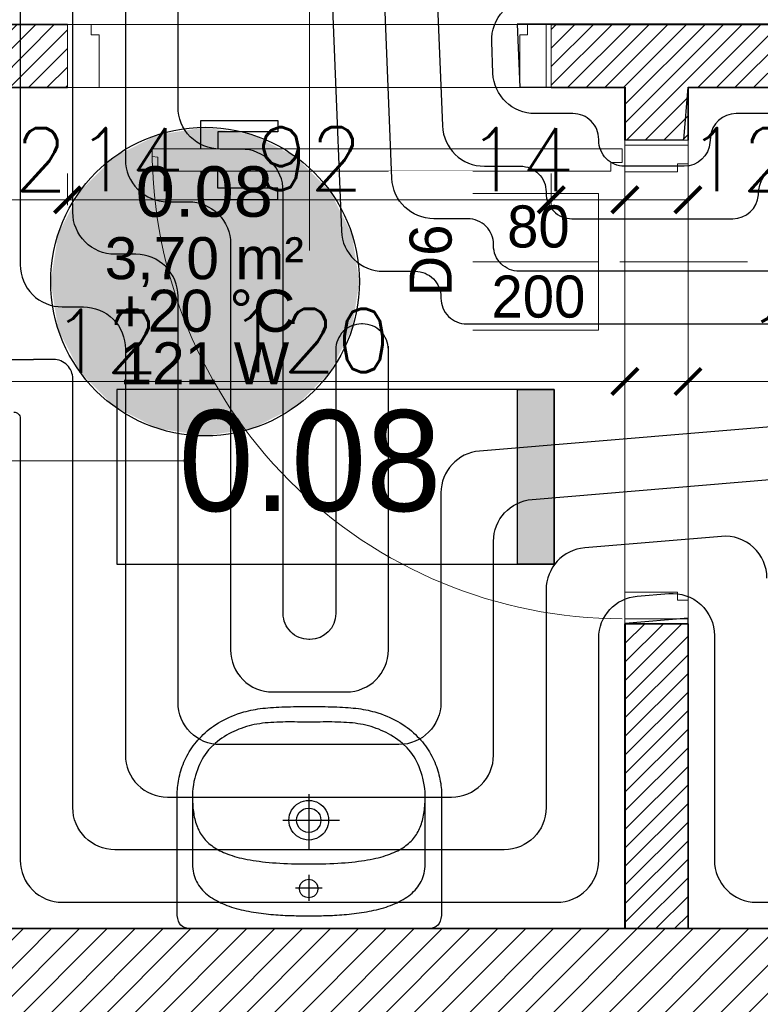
# Model space of a CAD drawing. Header units: millimetres. Extents: x -740 to 33545, y -26688 to 22494.
# Tile 182 of 256: x 11608 to 11749, y 10820 to 11007. Entities that reach past the tile are written whole.
import ezdxf
from ezdxf.enums import TextEntityAlignment as Align
from ezdxf.lldxf.tags import DXFTag

# ---------------------------------------------------------------- set-up
doc = ezdxf.new("R2010")
doc.units = ezdxf.units.MM
doc.header["$MEASUREMENT"] = 0
doc.layers.get('Defpoints').update_dxf_attribs({"color": 252})
for name, color, linetype, lineweight in [('A_istniejące ściany', 252, 'Continuous', 35), ('A_l.przerywana', 252, 'ICAD_ISO03W100', 9), ('A_opisy', 252, 'Continuous', 15), ('A_projektowane sciany', 252, 'Continuous', 35), ('l.wypełnien', 252, 'Continuous', 5), ('szraf1', 252, 'Continuous', 5), ('wymiarowanie', 252, 'Continuous', 9)]:
    doc.layers.add(name, color=color, linetype=linetype, lineweight=lineweight)
for name, color, linetype, lineweight, true_color in [('IS_Przyłącze (zasilające)', 1, 'Continuous', 25, 0xff0000), ('IS_Room (Automatic)', 7, 'Continuous', 25, 0x000000), ('IS_Strefa podłóg', 7, 'Continuous', 25, 0x008000), ('IS_Wężownica OChP', 7, 'Continuous', 25, 0x800080)]:
    doc.layers.add(name, color=color, linetype=linetype, lineweight=lineweight, true_color=true_color)
for name, color, linetype in [('stolarka', 252, 'Continuous'), ('tabelki opis', 252, 'Continuous'), ('WYPOSAŻENIE', 252, 'Continuous')]:
    doc.layers.add(name, color=color, linetype=linetype)
doc.styles.add('Arial_____', font='arial.ttf')
doc.styles.add('styl2', font='simplex.shx')
tags = doc.linetypes.add('ICAD_ISO03W100', pattern=[30, 12, -18]).pattern_tags.tags
tags[6:7] = [DXFTag(74, 4), DXFTag(75, 0), DXFTag(340, '0'), DXFTag(46, 1.0), DXFTag(50, 0.0), DXFTag(44, 0.0), DXFTag(45, 0.0)]
tags[4:5] = [DXFTag(74, 4), DXFTag(75, 0), DXFTag(340, '0'), DXFTag(46, 1.0), DXFTag(50, 0.0), DXFTag(44, 0.0), DXFTag(45, 0.0)]
doc.dimstyles.new('Skala 1-50', dxfattribs={"dimtxt": 12, "dimasz": 5, "dimexe": 1, "dimexo": 1, "dimgap": 1.5, "dimtad": 1, "dimdec": 1, "dimrnd": 0.5, "dimtxsty": 'styl2', "dimblk": 'ARCHTICK', "dimcen": 5, "dimadec": 0, "dimazin": 0, "dimtfac": 1, "dimtdec": 1, "dimtmove": 1, "dimatfit": 3, "dimldrblk": 'ARCHTICK', "dimfxl": 0, "dimlwd": -1, "dimlwe": -1, "dimarcsym": 0})

# ---------------------------------------------------------------- blocks, each defined once
blk = doc.blocks.new('zw$1165')
at = {"layer": 'WYPOSAŻENIE', "color": 0}
for points in [[(25.14, 42.24), (24.52, 42.24), (23.91, 42.24), (23.31, 42.24), (22.72, 42.23), (22.13, 42.23), (21.56, 42.22), (20.99, 42.2), (20.44, 42.19), (19.89, 42.17), (19.35, 42.15), (18.82, 42.12), (18.3, 42.09), (17.78, 42.05), (17.28, 42.01), (16.78, 41.96), (16.3, 41.91), (15.82, 41.85), (15.35, 41.78), (14.89, 41.71), (14.43, 41.63), (13.99, 41.54), (13.55, 41.44), (13.12, 41.33), (12.7, 41.22), (12.7, 41.22), (12.09, 41.03), (11.51, 40.84), (10.93, 40.63), (10.38, 40.4), (9.84, 40.17), (9.32, 39.92), (8.81, 39.67), (8.32, 39.4), (7.85, 39.12), (7.39, 38.84), (6.95, 38.54), (6.52, 38.23), (6.11, 37.92), (5.72, 37.6), (5.34, 37.27), (4.97, 36.93), (4.62, 36.58), (4.28, 36.23), (3.96, 35.87), (3.65, 35.51), (3.36, 35.14), (3.08, 34.76), (2.81, 34.39), (2.56, 34), (2.32, 33.62), (2.09, 33.23), (1.88, 32.83), (1.67, 32.44), (1.48, 32.04), (1.31, 31.64), (1.14, 31.24), (0.99, 30.84), (0.85, 30.44), (0.72, 30.03), (0.6, 29.63), (0.49, 29.23), (0.4, 28.83), (0.31, 28.43), (0.24, 28.03), (0.17, 27.64), (0.12, 27.25), (0.08, 26.86), (0.04, 26.47), (0.02, 26.09), (0, 25.72), (0, 25.34), (0, 25.34), (0, 3.19), (0.03, 2.5), (0.11, 1.9), (0.25, 1.4), (0.44, 0.99), (0.7, 0.66), (1.01, 0.4), (1.39, 0.22), (1.82, 0.09), (2.33, 0.02), (2.89, 0), (25.14, 0), (47.39, 0), (47.96, 0.02), (48.46, 0.09), (48.9, 0.22), (49.28, 0.4), (49.59, 0.66), (49.84, 0.99), (50.04, 1.4), (50.18, 1.9), (50.26, 2.5), (50.29, 3.19), (50.29, 25.34), (50.28, 25.72), (50.27, 26.09), (50.24, 26.47), (50.21, 26.86), (50.17, 27.25), (50.11, 27.64), (50.05, 28.03), (49.98, 28.43), (49.89, 28.83), (49.79, 29.23), (49.69, 29.63), (49.57, 30.03), (49.44, 30.44), (49.3, 30.84), (49.15, 31.24), (48.98, 31.64), (48.8, 32.04), (48.61, 32.44), (48.41, 32.83), (48.2, 33.23), (47.97, 33.62), (47.73, 34), (47.48, 34.39), (47.21, 34.76), (46.93, 35.14), (46.63, 35.51), (46.33, 35.87), (46, 36.23), (45.67, 36.58), (45.32, 36.93), (44.95, 37.27), (44.57, 37.6), (44.17, 37.92), (43.76, 38.23), (43.34, 38.54), (42.9, 38.84), (42.44, 39.12), (41.96, 39.4), (41.48, 39.67), (40.97, 39.92), (40.45, 40.17), (39.91, 40.4), (39.35, 40.63), (38.78, 40.84), (38.19, 41.03), (37.59, 41.22), (37.59, 41.22), (37.16, 41.33), (36.74, 41.44), (36.3, 41.54), (35.85, 41.63), (35.4, 41.71), (34.94, 41.78), (34.47, 41.85), (33.99, 41.91), (33.5, 41.96), (33.01, 42.01), (32.5, 42.05), (31.99, 42.09), (31.47, 42.12), (30.94, 42.15), (30.4, 42.17), (29.85, 42.19), (29.3, 42.2), (28.73, 42.22), (28.15, 42.23), (27.57, 42.23), (26.98, 42.24), (26.38, 42.24), (25.76, 42.24), (25.14, 42.24), (25.14, 42.24)], [(25.25, 39.29), (25.78, 39.29), (26.31, 39.3), (26.86, 39.3), (27.41, 39.3), (27.96, 39.31), (28.52, 39.31), (29.08, 39.31), (29.65, 39.31), (30.21, 39.3), (30.77, 39.29), (31.33, 39.27), (31.89, 39.24), (32.45, 39.21), (32.99, 39.17), (33.53, 39.12), (34.07, 39.06), (34.59, 38.99), (35.1, 38.9), (35.61, 38.8), (36.12, 38.69), (36.61, 38.56), (37.11, 38.42), (37.6, 38.27), (38.08, 38.1), (38.56, 37.92), (39.04, 37.72), (39.51, 37.51), (39.97, 37.28), (40.43, 37.04), (40.88, 36.78), (41.33, 36.51), (41.77, 36.22), (42.21, 35.91), (42.64, 35.58), (43.06, 35.24), (43.92, 34.42), (44.3, 33.99), (44.65, 33.56), (44.97, 33.12), (45.27, 32.67), (45.54, 32.21), (45.8, 31.73), (46.03, 31.25), (46.24, 30.75), (46.44, 30.24), (46.62, 29.71), (46.79, 29.16), (46.94, 28.6), (47.09, 28.02), (47.2, 27.34), (47.29, 26.67), (47.35, 26), (47.38, 25.32), (47.38, 12.31), (47.36, 11.84), (47.32, 11.39), (47.25, 10.96), (47.17, 10.54), (47.06, 10.13), (46.93, 9.74), (46.77, 9.36), (46.6, 8.99), (46.41, 8.64), (46.2, 8.3), (45.97, 7.97), (45.73, 7.65), (45.47, 7.35), (45.19, 7.06), (44.89, 6.78), (44.58, 6.51), (44.26, 6.26), (43.92, 6.01), (43.57, 5.78), (43.21, 5.55), (42.83, 5.34), (42.45, 5.14), (42.05, 4.94), (41.64, 4.76), (41.23, 4.58), (40.81, 4.42), (40.37, 4.26), (39.93, 4.11), (39.49, 3.97), (39.04, 3.84), (38.58, 3.72), (38.12, 3.6), (37.65, 3.49), (37.18, 3.39), (36.71, 3.3), (36.23, 3.21), (35.76, 3.13), (35.28, 3.05), (34.8, 2.98), (34.33, 2.92), (33.85, 2.86), (33.38, 2.8), (32.91, 2.76), (32.44, 2.71), (31.97, 2.67), (31.51, 2.64), (31.06, 2.61), (30.61, 2.58), (30.16, 2.56), (29.73, 2.53), (29.3, 2.52), (28.88, 2.5), (28.46, 2.49), (28.06, 2.48), (27.67, 2.47), (27.28, 2.47), (26.91, 2.46), (26.55, 2.46), (26.21, 2.46), (25.87, 2.46), (25.55, 2.46), (25.25, 2.46), (25.25, 2.46), (24.94, 2.46), (24.63, 2.46), (24.29, 2.46), (23.95, 2.46), (23.59, 2.46), (23.22, 2.47), (22.83, 2.47), (22.44, 2.48), (22.04, 2.49), (21.62, 2.5), (21.2, 2.52), (20.77, 2.53), (20.34, 2.56), (19.89, 2.58), (19.44, 2.61), (18.99, 2.64), (18.53, 2.67), (18.06, 2.71), (17.59, 2.76), (17.12, 2.8), (16.65, 2.86), (16.17, 2.92), (15.69, 2.98), (15.22, 3.05), (14.74, 3.13), (14.26, 3.21), (13.79, 3.3), (13.32, 3.39), (12.85, 3.49), (12.38, 3.6), (11.92, 3.72), (11.46, 3.84), (11.01, 3.97), (10.56, 4.11), (10.13, 4.26), (9.69, 4.42), (9.27, 4.58), (8.85, 4.76), (8.45, 4.94), (8.05, 5.14), (7.67, 5.34), (7.29, 5.55), (6.93, 5.78), (6.58, 6.01), (6.24, 6.26), (5.92, 6.51), (5.61, 6.78), (5.31, 7.06), (5.03, 7.35), (4.77, 7.65), (4.52, 7.97), (4.3, 8.3), (4.09, 8.64), (3.9, 8.99), (3.72, 9.36), (3.57, 9.74), (3.44, 10.13), (3.33, 10.54), (3.25, 10.96), (3.18, 11.39), (3.14, 11.84), (3.12, 12.31), (3.12, 12.31), (3.12, 25.32), (3.15, 26), (3.21, 26.67), (3.29, 27.34), (3.41, 28.02), (3.56, 28.6), (3.71, 29.16), (3.88, 29.71), (4.06, 30.24), (4.26, 30.75), (4.47, 31.25), (4.7, 31.73), (4.96, 32.21), (5.23, 32.67), (5.53, 33.12), (5.85, 33.56), (6.2, 33.99), (6.57, 34.42), (7.43, 35.24), (7.86, 35.58), (8.29, 35.91), (8.73, 36.22), (9.17, 36.51), (9.62, 36.78), (10.07, 37.04), (10.53, 37.28), (10.99, 37.51), (11.46, 37.72), (11.94, 37.92), (12.42, 38.1), (12.9, 38.27), (13.39, 38.42), (13.88, 38.56), (14.38, 38.69), (14.89, 38.8), (15.4, 38.9), (15.91, 38.99), (16.43, 39.06), (16.96, 39.12), (17.51, 39.17), (18.05, 39.21), (18.61, 39.24), (19.16, 39.27), (19.73, 39.29), (20.29, 39.3), (20.85, 39.31), (21.42, 39.31), (21.98, 39.31), (22.54, 39.31), (23.09, 39.3), (23.64, 39.3), (24.19, 39.3), (24.72, 39.29), (25.25, 39.29)], [(25.25, 12.31), (24.4, 12.31), (23.58, 12.32), (22.77, 12.34), (21.99, 12.36), (21.22, 12.38), (20.48, 12.42), (19.75, 12.45), (19.05, 12.5), (18.36, 12.55), (17.7, 12.6), (17.05, 12.67), (16.42, 12.73), (15.81, 12.81), (15.22, 12.89), (14.64, 12.98), (14.09, 13.07), (13.55, 13.17), (13.03, 13.27), (12.52, 13.38), (12.03, 13.5), (11.56, 13.62), (11.1, 13.75), (10.66, 13.89), (10.24, 14.03), (9.83, 14.18), (9.43, 14.33), (9.05, 14.49), (8.69, 14.66), (8.34, 14.83), (8, 15.01), (7.68, 15.19), (7.37, 15.38), (7.07, 15.58), (6.79, 15.79), (6.52, 16), (6.26, 16.21), (6.01, 16.44), (5.78, 16.67), (5.56, 16.9), (5.35, 17.15), (5.15, 17.4), (4.96, 17.65), (4.79, 17.91), (4.62, 18.18), (4.46, 18.46), (4.32, 18.74), (4.18, 19.03), (4.06, 19.32), (3.94, 19.62), (3.83, 19.93), (3.73, 20.24), (3.64, 20.56), (3.56, 20.89), (3.48, 21.23), (3.42, 21.57), (3.36, 21.91), (3.31, 22.27), (3.26, 22.63), (3.22, 23), (3.19, 23.37), (3.17, 23.75), (3.15, 24.14), (3.13, 24.54), (3.13, 24.94), (3.12, 25.34)], [(25.26, 16.85), (25.77, 16.89), (26.26, 16.99), (26.72, 17.15), (27.16, 17.37), (27.56, 17.64), (27.92, 17.96), (28.24, 18.32), (28.51, 18.72), (28.73, 19.16), (28.89, 19.62), (28.99, 20.11), (29.03, 20.63), (28.99, 21.14), (28.89, 21.63), (28.73, 22.09), (28.51, 22.53), (28.24, 22.93), (27.92, 23.29), (27.56, 23.61), (27.16, 23.88), (26.72, 24.1), (26.26, 24.26), (25.77, 24.36), (25.26, 24.4), (24.75, 24.36), (24.26, 24.26), (23.79, 24.1), (23.36, 23.88), (22.95, 23.61), (22.59, 23.29), (22.27, 22.93), (22, 22.53), (21.78, 22.09), (21.62, 21.63), (21.52, 21.14), (21.49, 20.63), (21.52, 20.11), (21.62, 19.62), (21.78, 19.16), (22, 18.72), (22.27, 18.32), (22.59, 17.96), (22.95, 17.64), (23.36, 17.37), (23.79, 17.15), (24.26, 16.99), (24.75, 16.89), (25.26, 16.85)], [(47.38, 25.34), (47.37, 24.94), (47.37, 24.54), (47.35, 24.14), (47.33, 23.75), (47.31, 23.37), (47.28, 23), (47.24, 22.63), (47.19, 22.27), (47.14, 21.91), (47.08, 21.57), (47.02, 21.23), (46.94, 20.89), (46.86, 20.56), (46.77, 20.24), (46.67, 19.93), (46.56, 19.62), (46.44, 19.32), (46.32, 19.03), (46.18, 18.74), (46.04, 18.46), (45.88, 18.18), (45.71, 17.91), (45.54, 17.65), (45.35, 17.4), (45.15, 17.15), (44.94, 16.9), (44.72, 16.67), (44.49, 16.44), (44.24, 16.21), (43.98, 16), (43.71, 15.79), (43.43, 15.58), (43.13, 15.38), (42.82, 15.19), (42.5, 15.01), (42.16, 14.83), (41.81, 14.66), (41.45, 14.49), (41.07, 14.33), (40.67, 14.18), (40.26, 14.03), (39.84, 13.89), (39.4, 13.75), (38.94, 13.62), (38.47, 13.5), (37.98, 13.38), (37.47, 13.27), (36.95, 13.17), (36.41, 13.07), (35.85, 12.98), (35.28, 12.89), (34.69, 12.81), (34.08, 12.73), (33.45, 12.67), (32.8, 12.6), (32.14, 12.55), (31.45, 12.5), (30.75, 12.45), (30.02, 12.42), (29.28, 12.38), (28.51, 12.36), (27.73, 12.34), (26.92, 12.32), (26.1, 12.31), (25.25, 12.31)], [(25.26, 25.56), (25.26, 15)], [(25.26, 18.31), (25.79, 18.37), (26.27, 18.55), (26.7, 18.82), (27.06, 19.18), (27.33, 19.61), (27.51, 20.1), (27.57, 20.63), (27.51, 21.15), (27.33, 21.64), (27.06, 22.07), (26.7, 22.43), (26.27, 22.7), (25.79, 22.88), (25.26, 22.94), (24.73, 22.88), (24.24, 22.7), (23.81, 22.43), (23.45, 22.07), (23.18, 21.64), (23.01, 21.15), (22.94, 20.63), (22.94, 20.63), (23.01, 20.1), (23.18, 19.61), (23.45, 19.18), (23.81, 18.82), (24.24, 18.55), (24.73, 18.37), (25.26, 18.31), (25.26, 18.31)], [(30.17, 20.65), (19.42, 20.65)], [(25.26, 5.87), (25.81, 5.96), (26.3, 6.21), (26.68, 6.59), (26.93, 7.08), (27.02, 7.63), (26.93, 8.19), (26.68, 8.67), (26.3, 9.05), (25.81, 9.3), (25.26, 9.39), (24.7, 9.3), (24.22, 9.05), (23.84, 8.67), (23.59, 8.19), (23.5, 7.63), (23.59, 7.08), (23.84, 6.59), (24.22, 6.21), (24.7, 5.96), (25.26, 5.87)], [(25.25, 10.21), (25.25, 5.27)], [(22.71, 7.72), (27.8, 7.72)]]:
    blk.add_lwpolyline(points, dxfattribs=at)
blk = doc.blocks.new('_ArchTick')
at = {"color": 0, "linetype": 'ByBlock', "const_width": 0.15}
blk.add_lwpolyline([(-0.5, -0.5), (0.5, 0.5)], dxfattribs=at)
blk = doc.blocks.new('*D1420')
at = {"layer": 'Defpoints', "color": 0}
for p in [(11602.93, 10938.4), (11590.93, 10925.2), (11602.93, 10925.52)]:
    blk.add_point(p, dxfattribs=at)
at = {"layer": 'wymiarowanie', "color": 0}
for p, q in [((11590.93, 10933.4), (11590.93, 10939.4)), ((11602.93, 10933.4), (11602.93, 10939.4)), ((11590.93, 10938.4), (11602.93, 10938.4)), ((11602.93, 10938.4), (11633.39, 10938.4))]:
    blk.add_line(p, q, dxfattribs=at)
at = {"layer": 'wymiarowanie', "color": 0, "xscale": 5, "yscale": 5, "zscale": 5, "rotation": 180}
blk.add_blockref('_ArchTick', (11590.93, 10938.4), dxfattribs=at)
at = {"layer": 'wymiarowanie', "color": 0, "xscale": 5, "yscale": 5, "zscale": 5}
blk.add_blockref('_ArchTick', (11602.93, 10938.4), dxfattribs=at)
at = {"layer": 'wymiarowanie', "color": 0, "insert": (11624.13, 10946.05), "char_height": 12, "attachment_point": 5, "style": 'styl2'}
blk.add_mtext('12', dxfattribs=at)
blk = doc.blocks.new('*D1421')
at = {"layer": 'Defpoints', "color": 0}
for p in [(11722.93, 10938.4), (11722.93, 10928.19), (11602.93, 10925.52)]:
    blk.add_point(p, dxfattribs=at)
at = {"layer": 'wymiarowanie', "color": 0}
for p, q in [((11602.93, 10933.4), (11602.93, 10939.4)), ((11722.93, 10933.4), (11722.93, 10939.4)), ((11602.93, 10938.4), (11722.93, 10938.4))]:
    blk.add_line(p, q, dxfattribs=at)
at = {"layer": 'wymiarowanie', "color": 0, "xscale": 5, "yscale": 5, "zscale": 5, "rotation": 180}
blk.add_blockref('_ArchTick', (11602.93, 10938.4), dxfattribs=at)
at = {"layer": 'wymiarowanie', "color": 0, "xscale": 5, "yscale": 5, "zscale": 5}
blk.add_blockref('_ArchTick', (11722.93, 10938.4), dxfattribs=at)
at = {"layer": 'wymiarowanie', "color": 0, "insert": (11662.93, 10946.2), "char_height": 12, "attachment_point": 5, "style": 'styl2'}
blk.add_mtext('120', dxfattribs=at)
blk = doc.blocks.new('*D1422')
at = {"layer": 'Defpoints', "color": 0}
for p in [(11734.93, 10938.4), (11722.93, 10928.19), (11734.93, 10920.47)]:
    blk.add_point(p, dxfattribs=at)
at = {"layer": 'wymiarowanie', "color": 0}
for p, q in [((11722.93, 10933.4), (11722.93, 10939.4)), ((11734.93, 10933.4), (11734.93, 10939.4)), ((11722.93, 10938.4), (11734.93, 10938.4)), ((11734.93, 10938.4), (11765.39, 10938.4))]:
    blk.add_line(p, q, dxfattribs=at)
at = {"layer": 'wymiarowanie', "color": 0, "xscale": 5, "yscale": 5, "zscale": 5, "rotation": 180}
blk.add_blockref('_ArchTick', (11722.93, 10938.4), dxfattribs=at)
at = {"layer": 'wymiarowanie', "color": 0, "xscale": 5, "yscale": 5, "zscale": 5}
blk.add_blockref('_ArchTick', (11734.93, 10938.4), dxfattribs=at)
at = {"layer": 'wymiarowanie', "color": 0, "insert": (11756.13, 10946.05), "char_height": 12, "attachment_point": 5, "style": 'styl2'}
blk.add_mtext('12', dxfattribs=at)
blk = doc.blocks.new('*D1423')
at = {"layer": 'Defpoints', "color": 0}
for p in [(11839.15, 10938.4), (11734.93, 10920.47), (11839.15, 10919.32)]:
    blk.add_point(p, dxfattribs=at)
at = {"layer": 'wymiarowanie', "color": 0}
for p, q in [((11734.93, 10933.4), (11734.93, 10939.4)), ((11839.15, 10933.4), (11839.15, 10939.4)), ((11734.93, 10938.4), (11794.41, 10938.4)), ((11839.15, 10938.4), (11822.35, 10938.4))]:
    blk.add_line(p, q, dxfattribs=at)
at = {"layer": 'wymiarowanie', "color": 0, "xscale": 5, "yscale": 5, "zscale": 5, "rotation": 180}
blk.add_blockref('_ArchTick', (11734.93, 10938.4), dxfattribs=at)
at = {"layer": 'wymiarowanie', "color": 0, "xscale": 5, "yscale": 5, "zscale": 5}
blk.add_blockref('_ArchTick', (11839.15, 10938.4), dxfattribs=at)
at = {"layer": 'wymiarowanie', "color": 0, "insert": (11808.38, 10946.2), "char_height": 12, "attachment_point": 5, "style": 'styl2'}
blk.add_mtext('104', dxfattribs=at)
blk = doc.blocks.new('*D2679')
at = {"layer": 'Defpoints', "color": 0}
for p in [(11590.93, 10994.32), (11602.93, 10994.32), (11602.93, 10972.96)]:
    blk.add_point(p, dxfattribs=at)
at = {"layer": 'wymiarowanie', "color": 0}
for p, q in [((11590.93, 10977.96), (11590.93, 10971.96)), ((11602.93, 10977.96), (11602.93, 10971.96)), ((11590.93, 10972.96), (11602.93, 10972.96))]:
    blk.add_line(p, q, dxfattribs=at)
at = {"layer": 'wymiarowanie', "color": 0, "xscale": 5, "yscale": 5, "zscale": 5, "rotation": 180}
blk.add_blockref('_ArchTick', (11590.93, 10972.96), dxfattribs=at)
at = {"layer": 'wymiarowanie', "color": 0, "xscale": 5, "yscale": 5, "zscale": 5}
blk.add_blockref('_ArchTick', (11602.93, 10972.96), dxfattribs=at)
at = {"layer": 'wymiarowanie', "color": 0, "insert": (11606.74, 10980.61), "char_height": 12, "attachment_point": 5, "style": 'styl2'}
blk.add_mtext('12', dxfattribs=at)
blk = doc.blocks.new('*D2680')
at = {"layer": 'Defpoints', "color": 0}
for p in [(11602.93, 10994.32), (11616.93, 10994.32), (11616.93, 10972.96)]:
    blk.add_point(p, dxfattribs=at)
at = {"layer": 'wymiarowanie', "color": 0}
for p, q in [((11602.93, 10977.96), (11602.93, 10971.96)), ((11616.93, 10977.96), (11616.93, 10971.96)), ((11602.93, 10972.96), (11616.93, 10972.96))]:
    blk.add_line(p, q, dxfattribs=at)
at = {"layer": 'wymiarowanie', "color": 0, "xscale": 5, "yscale": 5, "zscale": 5, "rotation": 180}
blk.add_blockref('_ArchTick', (11602.93, 10972.96), dxfattribs=at)
at = {"layer": 'wymiarowanie', "color": 0, "xscale": 5, "yscale": 5, "zscale": 5}
blk.add_blockref('_ArchTick', (11616.93, 10972.96), dxfattribs=at)
at = {"layer": 'wymiarowanie', "color": 0, "insert": (11628.83, 10980.61), "char_height": 12, "attachment_point": 5, "style": 'styl2'}
blk.add_mtext('14', dxfattribs=at)
blk = doc.blocks.new('*D2681')
at = {"layer": 'Defpoints', "color": 0}
for p in [(11616.93, 10994.32), (11708.93, 10994.32), (11708.93, 10972.96)]:
    blk.add_point(p, dxfattribs=at)
at = {"layer": 'wymiarowanie', "color": 0}
for p, q in [((11616.93, 10977.96), (11616.93, 10971.96)), ((11708.93, 10977.96), (11708.93, 10971.96)), ((11616.93, 10972.96), (11708.93, 10972.96))]:
    blk.add_line(p, q, dxfattribs=at)
at = {"layer": 'wymiarowanie', "color": 0, "xscale": 5, "yscale": 5, "zscale": 5, "rotation": 180}
blk.add_blockref('_ArchTick', (11616.93, 10972.96), dxfattribs=at)
at = {"layer": 'wymiarowanie', "color": 0, "xscale": 5, "yscale": 5, "zscale": 5}
blk.add_blockref('_ArchTick', (11708.93, 10972.96), dxfattribs=at)
at = {"layer": 'wymiarowanie', "color": 0, "insert": (11662.93, 10980.76), "char_height": 12, "attachment_point": 5, "style": 'styl2'}
blk.add_mtext('92', dxfattribs=at)
blk = doc.blocks.new('*D2682')
at = {"layer": 'Defpoints', "color": 0}
for p in [(11708.93, 10994.32), (11722.93, 10994.32), (11722.93, 10972.96)]:
    blk.add_point(p, dxfattribs=at)
at = {"layer": 'wymiarowanie', "color": 0}
for p, q in [((11708.93, 10977.96), (11708.93, 10971.96)), ((11722.93, 10977.96), (11722.93, 10971.96)), ((11708.93, 10972.96), (11722.93, 10972.96))]:
    blk.add_line(p, q, dxfattribs=at)
at = {"layer": 'wymiarowanie', "color": 0, "xscale": 5, "yscale": 5, "zscale": 5, "rotation": 180}
blk.add_blockref('_ArchTick', (11708.93, 10972.96), dxfattribs=at)
at = {"layer": 'wymiarowanie', "color": 0, "xscale": 5, "yscale": 5, "zscale": 5}
blk.add_blockref('_ArchTick', (11722.93, 10972.96), dxfattribs=at)
at = {"layer": 'wymiarowanie', "color": 0, "insert": (11703.1, 10980.61), "char_height": 12, "attachment_point": 5, "style": 'styl2'}
blk.add_mtext('14', dxfattribs=at)
blk = doc.blocks.new('*D2683')
at = {"layer": 'Defpoints', "color": 0}
for p in [(11722.93, 10994.32), (11734.93, 10994.32), (11734.93, 10972.96)]:
    blk.add_point(p, dxfattribs=at)
at = {"layer": 'wymiarowanie', "color": 0}
for p, q in [((11722.93, 10977.96), (11722.93, 10971.96)), ((11734.93, 10977.96), (11734.93, 10971.96)), ((11722.93, 10972.96), (11734.93, 10972.96))]:
    blk.add_line(p, q, dxfattribs=at)
at = {"layer": 'wymiarowanie', "color": 0, "xscale": 5, "yscale": 5, "zscale": 5, "rotation": 180}
blk.add_blockref('_ArchTick', (11722.93, 10972.96), dxfattribs=at)
at = {"layer": 'wymiarowanie', "color": 0, "xscale": 5, "yscale": 5, "zscale": 5}
blk.add_blockref('_ArchTick', (11734.93, 10972.96), dxfattribs=at)
at = {"layer": 'wymiarowanie', "color": 0, "insert": (11745.05, 10980.61), "char_height": 12, "attachment_point": 5, "style": 'styl2'}
blk.add_mtext('12', dxfattribs=at)

msp = doc.modelspace()

# ---------------------------------------------------------------- hatches: boundary and pattern name
at = {"layer": 'IS_Room (Automatic)', "lineweight": 50, "true_color": 0xffffff, "transparency": 33554687}
msp.add_hatch(color=7, dxfattribs=at).paths.add_polyline_path([(11672.43, 10957.39), (11671, 10966.45), (11666.83, 10974.63), (11660.34, 10981.13), (11652.16, 10985.3), (11643.09, 10986.73), (11634.02, 10985.3), (11625.84, 10981.13), (11619.35, 10974.63), (11615.18, 10966.45), (11613.74, 10957.39), (11615.18, 10948.32), (11619.35, 10940.14), (11625.84, 10933.64), (11634.02, 10929.48), (11643.09, 10928.04), (11652.16, 10929.48), (11660.34, 10933.64), (11666.83, 10940.14), (11671, 10948.32)])
at = {"layer": 'l.wypełnien'}
h = msp.add_hatch(dxfattribs=at)
h.set_pattern_fill('ANSI31', color=256, scale=30, style=0)
h.paths.add_polyline_path([(11391.26, 10402.52), (11391.26, 10359.34), (11839.15, 10359.34), (11839.15, 9782.76), (11774.02, 9782.76), (11774.02, 9765.83), (11774.02, 9754.82), (11774.02, 9739.58), (11839.15, 9739.58), (11882.33, 9739.58), (11882.33, 10522.75), (11866.24, 10522.75), (11854.39, 10522.75), (11839.15, 10522.75), (11839.15, 10402.52), (11426.82, 10402.52), (11426.82, 10552.38), (11401.42, 10552.38), (11401.42, 10402.52)])
h.paths.add_polyline_path([(11391.26, 10834.32), (11391.26, 10791.99), (11401.42, 10791.99), (11401.42, 10654.38), (11426.82, 10654.38), (11426.82, 10791.99), (11839.15, 10791.99), (11839.15, 10677.69), (11854.39, 10677.69), (11866.24, 10677.69), (11882.33, 10677.69), (11882.33, 11331.32), (11882.33, 11374.5), (11799.42, 11374.5), (11799.42, 11331.32), (11839.15, 11331.32), (11839.15, 10994.32), (11839.15, 10834.32), (11699.45, 10834.32), (11685.18, 10834.32), (11640.68, 10834.32), (11401.42, 10834.32)])
h.paths.add_polyline_path([(11477.62, 10806.38), (11477.62, 10819.93), (11497.94, 10819.93), (11497.94, 10806.38)], flags=16)
h.paths.add_polyline_path([(11438.67, 10819.93), (11438.67, 10806.38), (11457.3, 10806.38), (11457.3, 10819.93)], flags=16)
h.paths.add_polyline_path([(11429.29, 9739.58), (11429.29, 9782.76), (11384.13, 9782.76), (11384.13, 9739.58)])
h.paths.add_polyline_path([(11624.02, 9739.58), (11624.02, 9782.76), (11579.29, 9782.76), (11579.29, 9739.58)])
h = msp.add_hatch(dxfattribs=at)
h.set_pattern_fill('ANSI31', color=256, scale=20, style=0)
h.paths.add_polyline_path([(11528.81, 11006.32), (11528.81, 10994.32), (11590.93, 10994.32), (11590.93, 10984.32), (11602.93, 10984.32), (11602.93, 10994.32), (11616.93, 10994.32), (11616.93, 11006.32), (11602.93, 11006.32), (11602.93, 11114.32), (11839.15, 11114.32), (11839.15, 11126.32), (11590.93, 11126.32), (11590.93, 11006.32)])
h.paths.add_polyline_path([(11391.26, 10994.32), (11391.26, 11006.32), (11404.81, 11006.32), (11404.81, 11331.32), (11416.81, 11331.32), (11416.81, 11006.32), (11426.81, 11006.32), (11426.81, 10994.32)])
h.paths.add_polyline_path([(11708.93, 10994.32), (11708.93, 11006.32), (11839.15, 11006.32), (11839.15, 10994.32), (11734.93, 10994.32), (11734.93, 10984.32), (11722.93, 10984.32), (11722.93, 10994.32)])
h.paths.add_polyline_path([(11289.26, 10994.32), (11289.26, 11006.32), (11169.43, 11006.32), (11169.43, 10994.32)])
h.paths.add_polyline_path([(11734.93, 10834.32), (11734.93, 10892.32), (11722.93, 10892.32), (11722.93, 10834.32)])
h.paths.add_polyline_path([(11602.93, 10834.32), (11602.93, 10882.32), (11590.93, 10882.32), (11590.93, 10834.32)])
at = {"layer": 'tabelki opis'}
msp.add_hatch(color=256, dxfattribs=at).paths.add_polyline_path([(11709.48, 10903.63), (11709.48, 10936.89), (11702.52, 10936.89), (11702.52, 10903.63)])

# ---------------------------------------------------------------- linework, layer by layer
at = {"layer": 'A_istniejące ściany'}
for points in [[(11699.45, 10834.32), (11401.42, 10834.32)], [(11839.15, 10834.32), (11699.45, 10834.32)]]:
    msp.add_lwpolyline(points, dxfattribs=at)
at = {"layer": 'A_l.przerywana', "ltscale": 0.3}
for points in [[(11708.93, 10994.32), (11708.93, 11006.32), (11616.93, 11006.32), (11616.93, 10994.32)], [(11722.93, 10892.32), (11734.93, 10892.32), (11734.93, 10984.32), (11722.93, 10984.32)]]:
    msp.add_lwpolyline(points, close=True, dxfattribs=at)
at = {"layer": 'A_opisy'}
for p, q in [((11662.93, 10963.32), (11662.93, 11030.32)), ((11746.23, 10961.16), (11717.93, 10961.16)), ((11640.93, 10923.32), (11585.93, 10923.32))]:
    msp.add_line(p, q, dxfattribs=at)
at = {"layer": 'A_projektowane sciany'}
for p, q in [((11616.93, 11006.32), (11602.93, 11006.32)), ((11839.15, 11006.32), (11708.93, 11006.32)), ((11616.93, 10994.32), (11602.93, 10994.32)), ((11722.93, 10994.32), (11708.93, 10994.32)), ((11722.93, 10994.32), (11722.93, 10984.32)), ((11839.15, 10994.32), (11734.93, 10994.32)), ((11734.93, 10994.32), (11734.93, 10984.32)), ((11722.93, 10892.32), (11734.93, 10892.32)), ((11722.93, 10892.32), (11722.93, 10834.32)), ((11734.93, 10892.32), (11734.93, 10834.32))]:
    msp.add_line(p, q, dxfattribs=at)
at = {"layer": 'IS_Przyłącze (zasilające)', "color": 12, "true_color": 0xc80000, "transparency": 33554687, "extrusion": (0, 0, -1)}
msp.add_lwpolyline([(-11348.21, 10547.79), (-11347.31, 10547.75, 0.425341), (-11346.45, 10548.58), (-11346.45, 10624.42, 0.414214), (-11354.45, 10632.42), (-11378.45, 10632.42, -0.414214), (-11386.45, 10640.42), (-11386.45, 10772.03, -0.414214), (-11381.46, 10777.02), (-11381.26, 10777.02, 0.414214), (-11376.27, 10782), (-11376.27, 10841.35, 0.414214), (-11384.27, 10849.35), (-11570.03, 10849.35, -0.418674), (-11578.03, 10857.47), (-11576.85, 10934.91, 0.425813), (-11585.04, 10943.03), (-11602.9, 10942.59), (-11610.45, 10942.59)], format="xyb", dxfattribs=at)
at = {"layer": 'IS_Room (Automatic)'}
msp.add_circle((11643.09, 10957.39), 29.35, dxfattribs=at)
at = {"layer": 'IS_Wężownica OChP', "color": 12, "true_color": 0xc80000, "transparency": 33554687, "extrusion": (0, 0, -1)}
for points in [[(-11826.14, 10989.35), (-11744.09, 10989.35, -0.390725), (-11739.19, 10984.83), (-11739.11, 10983.87, 0.390725), (-11734.21, 10979.35), (-11722.85, 10979.35, 0.414214), (-11717.95, 10984.25), (-11717.95, 10984.45, -0.414214), (-11713.05, 10989.35), (-11705.83, 10989.35, 0.402548), (-11697.84, 10997.03), (-11697.6, 11003.03, 0.425976), (-11705.59, 11011.35)], [(-11749.95, 10900.96, -0.438785), (-11741.28, 10908.93), (-11715.28, 10906.76, -0.390061), (-11707.95, 10898.79), (-11707.95, 10857.34, 0.414201), (-11699.95, 10849.34), (-11625.95, 10849.34, 0.414226), (-11617.95, 10857.34), (-11617.95, 10938.92, -0.414214), (-11614.27, 10942.59), (-11610.45, 10942.59)], [(-11606.72, 10932.59, 0.414214), (-11607.95, 10931.37), (-11607.95, 10847.34, -0.414227), (-11615.95, 10839.34), (-11709.95, 10839.34, -0.4142), (-11717.95, 10847.34), (-11717.95, 10889.59, 0.390062), (-11725.28, 10897.56), (-11731.28, 10898.06, 0.438785), (-11739.95, 10890.09), (-11739.95, 10847.35, -0.414226), (-11747.95, 10839.35), (-11826.12, 10839.35, -0.41414)]]:
    msp.add_lwpolyline(points, format="xyb", dxfattribs=at)
at = {"layer": 'stolarka', "lineweight": 9}
for points in [[(11622.98, 11004.35), (11621.46, 11004.35), (11621.46, 11006.32), (11617.93, 11006.32), (11617.93, 10994.32), (11622.98, 10994.32), (11622.98, 11004.35)], [(11702.93, 11004.35), (11704.44, 11004.35), (11704.44, 11006.32), (11707.98, 11006.32), (11707.98, 10994.32), (11702.93, 10994.32), (11702.93, 11004.35)], [(11722.39, 10980.02), (11722.39, 10982.62), (11633.04, 10982.62), (11633.05, 10981.22), (11634.12, 10981.05), (11634.12, 10978.4), (11720.24, 10978.4), (11720.24, 10980.02), (11722.39, 10980.02)], [(11732.95, 10978.27), (11732.95, 10979.79), (11734.93, 10979.79), (11734.93, 10983.32), (11722.93, 10983.32), (11722.93, 10978.27), (11732.95, 10978.27)], [(11732.95, 10898.32), (11732.95, 10896.81), (11734.93, 10896.81), (11734.93, 10893.27), (11722.93, 10893.27), (11722.93, 10898.32), (11732.95, 10898.32)]]:
    msp.add_lwpolyline(points, dxfattribs=at)
at = {"layer": 'stolarka'}
for points in [[(11642.29, 10982.62), (11642.29, 10988.04), (11656.91, 10988.04), (11656.91, 10985.87), (11645.54, 10985.87), (11645.54, 10982.62)], [(11642.29, 10978.4), (11642.29, 10972.99), (11656.91, 10972.99), (11656.91, 10975.15), (11645.54, 10975.15), (11645.54, 10978.4)]]:
    msp.add_lwpolyline(points, dxfattribs=at)
at = {"layer": 'stolarka', "linetype": 'ICAD_ISO03W100', "lineweight": 13, "ltscale": 0.3}
msp.add_arc((11722.39, 10982.62), 89.35, 179.9469, 269.9997, dxfattribs=at)
at = {"layer": 'tabelki opis'}
msp.add_lwpolyline([(11709.48, 10936.89), (11626.32, 10936.89), (11626.32, 10903.63), (11709.48, 10903.63), (11709.48, 10936.89)], dxfattribs=at)
msp.add_lwpolyline([(11709.48, 10903.63), (11702.52, 10903.63), (11702.52, 10936.89), (11709.48, 10936.89)], close=True, dxfattribs=at)

# ---------------------------------------------------------------- block references
at = {"layer": 'szraf1', "xscale": -1}
msp.add_blockref('zw$1165', (11688.07, 10834.32), dxfattribs=at)

# ---------------------------------------------------------------- texts
at = {"layer": 'IS_Room (Automatic)', "style": 'Arial_____'}
msp.add_text('0.08', height=9.6, dxfattribs=at).set_placement((11642.95, 10966.85), align=Align.BOTTOM_CENTER)
for s, p in [('3,70 m²', (11642.95, 10961.85)), ('+20 °C', (11642.95, 10951.85)), ('121 W', (11642.95, 10941.85))]:
    msp.add_text(s, height=8, dxfattribs=at).set_placement(p, align=Align.MIDDLE_CENTER)
at = {"layer": 'tabelki opis', "insert": (11638.05, 10932.94), "char_height": 19.2, "width": 56.7, "attachment_point": 1}
msp.add_mtext('{\\fCentury Gothic|b0|i0|c238|p34;0.08}', dxfattribs=at)

# ---------------------------------------------------------------- dimensions: what is measured, and where the dimension line sits
at = {"layer": 'wymiarowanie'}
for base, p1, p2, picture, middle in [((11602.93, 10972.96), (11590.93, 10994.32), (11602.93, 10994.32), '*D2679', (11606.74, 10972.96)), ((11616.93, 10972.96), (11602.93, 10994.32), (11616.93, 10994.32), '*D2680', (11628.83, 10972.96)), ((11602.93, 10938.4), (11590.93, 10925.2), (11602.93, 10925.52), '*D1420', (11624.13, 10938.4)), ((11734.93, 10938.4), (11722.93, 10928.19), (11734.93, 10920.47), '*D1422', (11756.13, 10938.4)), ((11839.15, 10938.4), (11734.93, 10920.47), (11839.15, 10919.32), '*D1423', (11808.38, 10938.4))]:
    dim = msp.add_linear_dim(base=base, p1=p1, p2=p2, dimstyle='Skala 1-50', dxfattribs=at)
    dim.commit()
    dim.dimension.update_dxf_attribs({"geometry": picture, "text_midpoint": middle, "dimtype": 160})
dim = msp.add_linear_dim(base=(11722.93, 10938.4), p1=(11602.93, 10925.52), p2=(11722.93, 10928.19), dimstyle='Skala 1-50', dxfattribs=at)
dim.commit()
dim.dimension.update_dxf_attribs({"geometry": '*D1421', "text_midpoint": (11662.93, 10946.2)})

# ---------------------------------------------------------------- next in the draw order: texts
at = {"layer": 'A_opisy', "ltscale": 0.3, "insert": (11704.93, 10961.16), "char_height": 8, "width": 26, "attachment_point": 5, "bg_fill": 2}
msp.add_mtext('\\pi3.10800;{\\fCentury Gothic|b0|i0|c238|p0;80}\\P{\\fCentury Gothic|b0|i0|c238|p0;200}', dxfattribs=at)

# ---------------------------------------------------------------- next in the draw order: linework, layer by layer
at = {"layer": 'A_opisy', "lineweight": 30, "ltscale": 0.3}
msp.add_lwpolyline([(11678.93, 10948.16), (11678.93, 10974.16), (11691.93, 10974.16), (11691.93, 10948.16)], close=True, dxfattribs=at)
at = {"layer": 'A_opisy', "ltscale": 0.3}
for points in [[(11691.93, 10974.16), (11717.93, 10974.16), (11717.93, 10961.16), (11691.93, 10961.16)], [(11691.93, 10961.16), (11717.93, 10961.16), (11717.93, 10948.16), (11691.93, 10948.16)]]:
    msp.add_lwpolyline(points, close=True, dxfattribs=at)

# ---------------------------------------------------------------- next in the draw order: dimensions: what is measured, and where the dimension line sits
at = {"layer": 'wymiarowanie'}
dim = msp.add_linear_dim(base=(11734.93, 10972.96), p1=(11722.93, 10994.32), p2=(11734.93, 10994.32), dimstyle='Skala 1-50', dxfattribs=at)
dim.commit()
dim.dimension.update_dxf_attribs({"geometry": '*D2683', "text_midpoint": (11745.05, 10972.96), "dimtype": 160})

# ---------------------------------------------------------------- next in the draw order: texts
at = {"layer": 'A_opisy', "ltscale": 0.3, "insert": (11686.04, 10961.41), "char_height": 8, "width": 26, "attachment_point": 5, "rotation": 90, "bg_fill": 2}
msp.add_mtext('{\\fCentury Gothic|b0|i0|c238|p0;D6}', dxfattribs=at)

# ---------------------------------------------------------------- next in the draw order: linework, layer by layer
at = {"layer": 'IS_Strefa podłóg', "extrusion": (0, -9.76241e-58, -1)}
msp.add_lwpolyline([(-11602.95, 11114.35), (-11839.15, 11114.35), (-11839.11, 11057.02), (-11839.15, 11044.35), (-11839.15, 11006.35), (-11702.47, 11006.35), (-11702.95, 10994.35), (-11722.95, 10994.35), (-11722.95, 10984.35), (-11734.14, 10984.35), (-11734.95, 10994.35), (-11839.15, 10994.35), (-11839.11, 10834.35), (-11734.95, 10834.34), (-11734.95, 10893.35), (-11722.95, 10892.35), (-11722.95, 10834.34), (-11602.95, 10834.34)], close=True, dxfattribs=at)
at = {"layer": 'IS_Wężownica OChP', "color": 12, "true_color": 0xc80000, "transparency": 33554687, "extrusion": (0, 0, -1)}
for points in [[(-11607.95, 11101.35), (-11607.95, 10960.59, -0.414214), (-11615.95, 10952.59), (-11619.95, 10952.59, 0.414214), (-11627.95, 10944.59), (-11627.95, 10867.34, -0.414226), (-11635.95, 10859.34), (-11689.95, 10859.34, -0.414202), (-11697.95, 10867.34), (-11697.95, 10907.99, 0.390061), (-11705.28, 10915.96), (-11751.28, 10919.8, 0.438786)], [(-11761.28, 10930.67), (-11695.28, 10925.16, -0.390062), (-11687.95, 10917.19), (-11687.95, 10877.34, 0.414202), (-11679.95, 10869.34), (-11645.95, 10869.34, 0.414225), (-11637.95, 10877.34), (-11637.95, 10954.59, -0.414214), (-11629.95, 10962.59), (-11625.95, 10962.59, 0.414214), (-11617.95, 10970.59), (-11617.95, 11091.35, 0.414214)], [(-11627.95, 11081.35), (-11627.95, 10980.59, -0.414214), (-11635.95, 10972.59), (-11639.95, 10972.59, 0.414214), (-11647.95, 10964.59), (-11647.95, 10887.34, -0.414225), (-11655.95, 10879.34), (-11669.95, 10879.34, -0.414202), (-11677.95, 10887.34), (-11677.95, 10944.45, -0.414214), (-11673.05, 10949.35), (-11672.85, 10949.35, -0.414215), (-11667.95, 10944.45), (-11667.95, 10894.24, 0.414202), (-11663.05, 10889.34), (-11662.85, 10889.34, 0.414226), (-11657.95, 10894.24), (-11657.95, 10974.59, -0.414214), (-11649.95, 10982.59), (-11645.95, 10982.59, 0.414214), (-11637.95, 10990.59), (-11637.95, 11071.35, 0.414214)], [(-11666.37, 11033.03), (-11669.01, 10967.03, -0.40255), (-11677.01, 10959.35), (-11683.05, 10959.35, 0.414214), (-11687.95, 10954.45), (-11687.95, 10954.25, -0.414214), (-11692.85, 10949.35), (-11761.88, 10949.35, -0.39072)], [(-11752.66, 10959.35), (-11702.85, 10959.35, 0.414214), (-11697.95, 10964.25), (-11697.95, 10964.45, -0.414214), (-11693.05, 10969.35), (-11686.61, 10969.35, 0.40255), (-11678.62, 10977.03), (-11676.78, 11023.03, 0.425974)], [(-11687.19, 11013.03), (-11688.23, 10987.03, -0.402551), (-11696.22, 10979.35), (-11703.05, 10979.35, 0.414214), (-11707.95, 10974.45), (-11707.95, 10974.25, -0.414214), (-11712.85, 10969.35), (-11743.44, 10969.35, -0.390724), (-11748.34, 10973.87), (-11748.41, 10974.83, 0.390724), (-11753.31, 10979.35)]]:
    msp.add_lwpolyline(points, format="xyb", dxfattribs=at)

# ---------------------------------------------------------------- next in the draw order: dimensions: what is measured, and where the dimension line sits
at = {"layer": 'wymiarowanie'}
dim = msp.add_linear_dim(base=(11708.93, 10972.96), p1=(11616.93, 10994.32), p2=(11708.93, 10994.32), dimstyle='Skala 1-50', dxfattribs=at)
dim.commit()
dim.dimension.update_dxf_attribs({"geometry": '*D2681', "text_midpoint": (11662.93, 10980.76)})
dim = msp.add_linear_dim(base=(11722.93, 10972.96), p1=(11708.93, 10994.32), p2=(11722.93, 10994.32), dimstyle='Skala 1-50', dxfattribs=at)
dim.commit()
dim.dimension.update_dxf_attribs({"geometry": '*D2682', "text_midpoint": (11703.1, 10972.96), "dimtype": 160})

doc.saveas('drawing.dxf')
